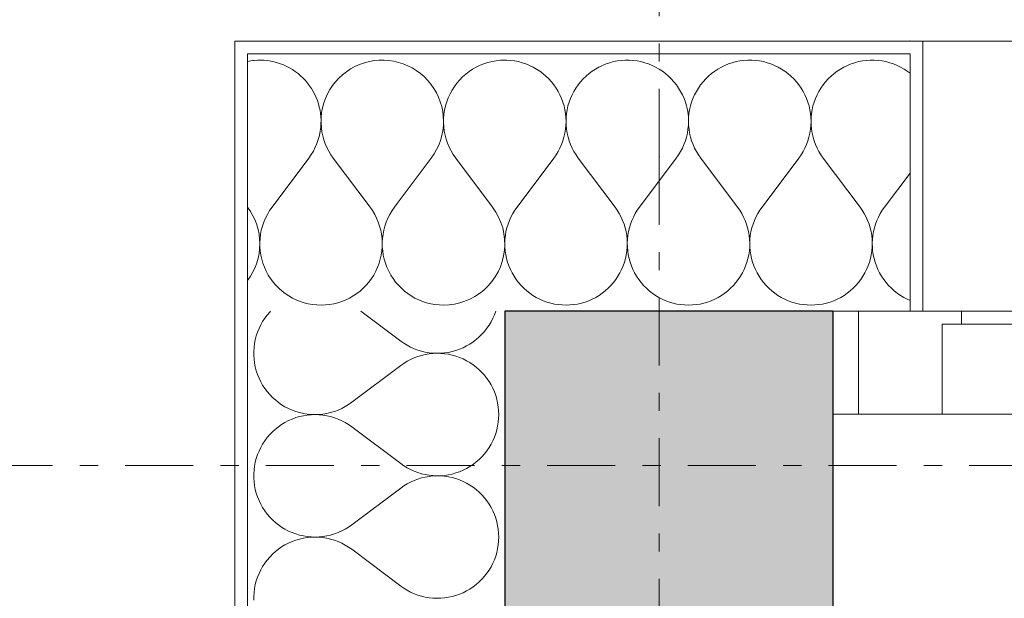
# Model space of a CAD drawing. Extents: x 100 to 2982, y 37 to 2050.
# Tile 61 of 135: x 603 to 680, y 1779 to 1824. Entities that reach past the tile are written whole.
import ezdxf
from ezdxf.xclip import XClip

# ---------------------------------------------------------------- set-up
doc = ezdxf.new("R2010")
doc.units = 0
doc.header["$MEASUREMENT"] = 0
doc.header["$XCLIPFRAME"] = 0
doc.linetypes.add('Przerywana', pattern=[24, 12, -12])
doc.linetypes.add('Przerywana podwójnie', pattern=[54.680554, 26.458333, -10.583333, 7.055556, -10.583333])
for name, color, linetype in [('410-K Osie', 7, 'Continuous'), ('420-K Ściany', 7, 'Continuous'), ('820-G Rysunki Obrazki', 7, 'Continuous'), ('Okna ARCHICADa', 7, 'Continuous')]:
    doc.layers.add(name, color=color, linetype=linetype)
pattern_1 = [(0, (-18316.349, -206.5255), (0, 8.660254), [0, -5]), (0, (-18313.849, -202.195), (0, 8.660254), [0, -5])]

# ---------------------------------------------------------------- blocks, each defined once
blk = doc.blocks.new('*X2')
at = {"layer": '420-K Ściany', "color": 174, "linetype": 'Continuous', "lineweight": 5, "ltscale": 0.2}
for p, q in [((625.556, 1813.414), (622.699, 1809.604)), ((627.461, 1813.414), (630.318, 1809.604)), ((632.43, 1809.881), (632.223, 1809.604))]:
    blk.add_line(p, q, dxfattribs=at)
for centre, start, end in [((621.746, 1816.271), 95.38863, 101.43932), ((621.746, 1816.271), 323.1301, 354.61137), ((631.27, 1816.271), 185.95365, 216.8699), ((616.984, 1806.747), 323.28986, 36.71014), ((626.508, 1806.747), 143.1301, 270), ((626.508, 1806.747), 270, 36.8699), ((636.032, 1806.747), 143.1301, 270), ((636.032, 1806.747), 270, 311.01301)]:
    blk.add_arc(centre, 4.762, start, end, dxfattribs=at)
blk = doc.blocks.new('*X3')
at = {"layer": '420-K Ściany', "color": 174, "linetype": 'Continuous', "lineweight": 5, "ltscale": 0.2}
for p, q in [((640.947, 1821.03), (640.802, 1821.03)), ((641.252, 1821.011), (640.947, 1821.03)), ((641.555, 1820.972), (641.252, 1821.011)), ((641.855, 1820.913), (641.555, 1820.972)), ((642.15, 1820.835), (641.855, 1820.913)), ((642.44, 1820.739), (642.15, 1820.835)), ((642.723, 1820.624), (642.44, 1820.739)), ((642.999, 1820.492), (642.723, 1820.624)), ((643.265, 1820.341), (642.999, 1820.492)), ((648.113, 1820.492), (647.847, 1820.341)), ((648.388, 1820.624), (648.113, 1820.492)), ((648.672, 1820.739), (648.388, 1820.624)), ((648.962, 1820.835), (648.672, 1820.739)), ((649.257, 1820.913), (648.962, 1820.835)), ((649.557, 1820.972), (649.257, 1820.913)), ((649.86, 1821.011), (649.557, 1820.972)), ((650.165, 1821.03), (649.86, 1821.011)), ((650.471, 1821.03), (650.165, 1821.03)), ((650.776, 1821.011), (650.471, 1821.03)), ((651.079, 1820.972), (650.776, 1821.011)), ((651.379, 1820.913), (651.079, 1820.972)), ((651.674, 1820.835), (651.379, 1820.913)), ((651.964, 1820.739), (651.674, 1820.835)), ((652.247, 1820.624), (651.964, 1820.739)), ((652.523, 1820.492), (652.247, 1820.624)), ((652.789, 1820.341), (652.523, 1820.492)), ((657.637, 1820.492), (657.371, 1820.341)), ((657.912, 1820.624), (657.637, 1820.492)), ((658.195, 1820.739), (657.912, 1820.624)), ((658.485, 1820.835), (658.195, 1820.739)), ((658.781, 1820.913), (658.485, 1820.835)), ((659.081, 1820.972), (658.781, 1820.913)), ((659.384, 1821.011), (659.081, 1820.972)), ((659.689, 1821.03), (659.384, 1821.011)), ((659.994, 1821.03), (659.689, 1821.03)), ((660.299, 1821.011), (659.994, 1821.03)), ((660.602, 1820.972), (660.299, 1821.011)), ((660.902, 1820.913), (660.602, 1820.972)), ((661.198, 1820.835), (660.902, 1820.913)), ((661.488, 1820.739), (661.198, 1820.835)), ((661.771, 1820.624), (661.488, 1820.739)), ((662.046, 1820.492), (661.771, 1820.624)), ((662.313, 1820.341), (662.046, 1820.492)), ((667.161, 1820.492), (666.895, 1820.341)), ((667.436, 1820.624), (667.161, 1820.492)), ((667.719, 1820.739), (667.436, 1820.624)), ((668.009, 1820.835), (667.719, 1820.739)), ((668.305, 1820.913), (668.009, 1820.835)), ((668.605, 1820.972), (668.305, 1820.913)), ((668.908, 1821.011), (668.605, 1820.972)), ((669.213, 1821.03), (668.908, 1821.011)), ((669.518, 1821.03), (669.213, 1821.03)), ((669.823, 1821.011), (669.518, 1821.03)), ((670.126, 1820.972), (669.823, 1821.011)), ((670.426, 1820.913), (670.126, 1820.972)), ((670.722, 1820.835), (670.426, 1820.913)), ((671.012, 1820.739), (670.722, 1820.835)), ((671.295, 1820.624), (671.012, 1820.739)), ((671.57, 1820.492), (671.295, 1820.624)), ((671.836, 1820.341), (671.57, 1820.492)), ((643.521, 1820.175), (643.265, 1820.341)), ((643.766, 1819.992), (643.521, 1820.175)), ((643.998, 1819.793), (643.766, 1819.992)), ((644.218, 1819.581), (643.998, 1819.793)), ((647.114, 1819.793), (646.894, 1819.581)), ((647.346, 1819.992), (647.114, 1819.793)), ((647.591, 1820.175), (647.346, 1819.992)), ((647.847, 1820.341), (647.591, 1820.175)), ((653.045, 1820.175), (652.789, 1820.341)), ((653.289, 1819.992), (653.045, 1820.175)), ((653.522, 1819.793), (653.289, 1819.992)), ((653.741, 1819.581), (653.522, 1819.793)), ((656.637, 1819.793), (656.418, 1819.581)), ((656.87, 1819.992), (656.637, 1819.793)), ((657.115, 1820.175), (656.87, 1819.992)), ((657.371, 1820.341), (657.115, 1820.175)), ((662.569, 1820.175), (662.313, 1820.341)), ((662.813, 1819.992), (662.569, 1820.175)), ((663.046, 1819.793), (662.813, 1819.992)), ((663.265, 1819.581), (663.046, 1819.793)), ((666.161, 1819.793), (665.942, 1819.581)), ((666.394, 1819.992), (666.161, 1819.793)), ((666.639, 1820.175), (666.394, 1819.992)), ((666.895, 1820.341), (666.639, 1820.175)), ((672.092, 1820.175), (671.836, 1820.341)), ((672.302, 1820.018), (672.092, 1820.175)), ((644.423, 1819.354), (644.218, 1819.581)), ((644.613, 1819.115), (644.423, 1819.354)), ((644.788, 1818.864), (644.613, 1819.115)), ((644.946, 1818.603), (644.788, 1818.864)), ((646.324, 1818.864), (646.166, 1818.603)), ((646.499, 1819.115), (646.324, 1818.864)), ((646.689, 1819.354), (646.499, 1819.115)), ((646.894, 1819.581), (646.689, 1819.354)), ((653.947, 1819.354), (653.741, 1819.581)), ((654.137, 1819.115), (653.947, 1819.354)), ((654.311, 1818.864), (654.137, 1819.115)), ((654.47, 1818.603), (654.311, 1818.864)), ((655.848, 1818.864), (655.69, 1818.603)), ((656.023, 1819.115), (655.848, 1818.864)), ((656.213, 1819.354), (656.023, 1819.115)), ((656.418, 1819.581), (656.213, 1819.354)), ((663.47, 1819.354), (663.265, 1819.581)), ((663.661, 1819.115), (663.47, 1819.354)), ((663.835, 1818.864), (663.661, 1819.115)), ((663.993, 1818.603), (663.835, 1818.864)), ((665.372, 1818.864), (665.214, 1818.603)), ((665.546, 1819.115), (665.372, 1818.864)), ((665.737, 1819.354), (665.546, 1819.115)), ((665.942, 1819.581), (665.737, 1819.354)), ((645.087, 1818.332), (644.946, 1818.603)), ((645.21, 1818.052), (645.087, 1818.332)), ((646.025, 1818.332), (645.902, 1818.052)), ((646.166, 1818.603), (646.025, 1818.332)), ((654.611, 1818.332), (654.47, 1818.603)), ((654.734, 1818.052), (654.611, 1818.332)), ((655.549, 1818.332), (655.425, 1818.052)), ((655.69, 1818.603), (655.549, 1818.332)), ((664.134, 1818.332), (663.993, 1818.603)), ((664.258, 1818.052), (664.134, 1818.332)), ((665.073, 1818.332), (664.949, 1818.052)), ((665.214, 1818.603), (665.073, 1818.332)), ((645.315, 1817.765), (645.21, 1818.052)), ((645.402, 1817.472), (645.315, 1817.765)), ((645.469, 1817.174), (645.402, 1817.472)), ((645.71, 1817.472), (645.642, 1817.174)), ((645.796, 1817.765), (645.71, 1817.472)), ((645.902, 1818.052), (645.796, 1817.765)), ((654.839, 1817.765), (654.734, 1818.052)), ((654.926, 1817.472), (654.839, 1817.765)), ((654.993, 1817.174), (654.926, 1817.472)), ((655.234, 1817.472), (655.166, 1817.174)), ((655.32, 1817.765), (655.234, 1817.472)), ((655.425, 1818.052), (655.32, 1817.765)), ((664.363, 1817.765), (664.258, 1818.052)), ((664.449, 1817.472), (664.363, 1817.765)), ((664.517, 1817.174), (664.449, 1817.472)), ((664.758, 1817.472), (664.69, 1817.174)), ((664.844, 1817.765), (664.758, 1817.472)), ((664.949, 1818.052), (664.844, 1817.765)), ((645.518, 1816.872), (645.469, 1817.174)), ((645.547, 1816.568), (645.518, 1816.872)), ((645.556, 1816.263), (645.547, 1816.568)), ((645.565, 1816.568), (645.556, 1816.263)), ((645.594, 1816.872), (645.565, 1816.568)), ((645.642, 1817.174), (645.594, 1816.872)), ((655.042, 1816.872), (654.993, 1817.174)), ((655.07, 1816.568), (655.042, 1816.872)), ((655.08, 1816.263), (655.07, 1816.568)), ((655.089, 1816.568), (655.08, 1816.263)), ((655.118, 1816.872), (655.089, 1816.568)), ((655.166, 1817.174), (655.118, 1816.872)), ((664.565, 1816.872), (664.517, 1817.174)), ((664.594, 1816.568), (664.565, 1816.872)), ((664.604, 1816.263), (664.594, 1816.568)), ((664.613, 1816.568), (664.604, 1816.263)), ((664.642, 1816.872), (664.613, 1816.568)), ((664.69, 1817.174), (664.642, 1816.872)), ((645.516, 1815.653), (645.546, 1815.957)), ((645.546, 1815.957), (645.556, 1816.263)), ((645.556, 1816.263), (645.566, 1815.957)), ((645.566, 1815.957), (645.596, 1815.653)), ((655.04, 1815.653), (655.069, 1815.957)), ((655.069, 1815.957), (655.08, 1816.263)), ((655.08, 1816.263), (655.09, 1815.957)), ((655.09, 1815.957), (655.12, 1815.653)), ((664.563, 1815.653), (664.593, 1815.957)), ((664.593, 1815.957), (664.604, 1816.263)), ((664.604, 1816.263), (664.614, 1815.957)), ((664.614, 1815.957), (664.644, 1815.653)), ((645.31, 1814.761), (645.398, 1815.054)), ((645.398, 1815.054), (645.466, 1815.352)), ((645.466, 1815.352), (645.516, 1815.653)), ((645.596, 1815.653), (645.645, 1815.352)), ((645.645, 1815.352), (645.714, 1815.054)), ((645.714, 1815.054), (645.802, 1814.761)), ((654.834, 1814.761), (654.922, 1815.054)), ((654.922, 1815.054), (654.99, 1815.352)), ((654.99, 1815.352), (655.04, 1815.653)), ((655.12, 1815.653), (655.169, 1815.352)), ((655.169, 1815.352), (655.238, 1815.054)), ((655.238, 1815.054), (655.325, 1814.761)), ((664.358, 1814.761), (664.445, 1815.054)), ((664.445, 1815.054), (664.514, 1815.352)), ((664.514, 1815.352), (664.563, 1815.653)), ((664.644, 1815.653), (664.693, 1815.352)), ((664.693, 1815.352), (664.762, 1815.054)), ((664.762, 1815.054), (664.849, 1814.761)), ((645.08, 1814.195), (645.204, 1814.475)), ((645.204, 1814.475), (645.31, 1814.761)), ((645.802, 1814.761), (645.908, 1814.475)), ((645.908, 1814.475), (646.032, 1814.195)), ((654.604, 1814.195), (654.728, 1814.475)), ((654.728, 1814.475), (654.834, 1814.761)), ((655.325, 1814.761), (655.431, 1814.475)), ((655.431, 1814.475), (655.556, 1814.195)), ((664.127, 1814.195), (664.252, 1814.475)), ((664.252, 1814.475), (664.358, 1814.761)), ((664.849, 1814.761), (664.955, 1814.475)), ((664.955, 1814.475), (665.08, 1814.195)), ((644.604, 1813.414), (644.779, 1813.664)), ((644.779, 1813.664), (644.938, 1813.925)), ((644.938, 1813.925), (645.08, 1814.195)), ((646.032, 1814.195), (646.174, 1813.925)), ((646.174, 1813.925), (646.333, 1813.664)), ((646.333, 1813.664), (646.508, 1813.414)), ((654.127, 1813.414), (654.303, 1813.664)), ((654.303, 1813.664), (654.462, 1813.925)), ((654.462, 1813.925), (654.604, 1814.195)), ((655.556, 1814.195), (655.698, 1813.925)), ((655.698, 1813.925), (655.857, 1813.664)), ((655.857, 1813.664), (656.032, 1813.414)), ((663.651, 1813.414), (663.827, 1813.664)), ((663.827, 1813.664), (663.986, 1813.925)), ((663.986, 1813.925), (664.127, 1814.195)), ((665.08, 1814.195), (665.221, 1813.925)), ((665.221, 1813.925), (665.38, 1813.664)), ((665.38, 1813.664), (665.556, 1813.414)), ((644.604, 1813.414), (641.746, 1809.604)), ((646.508, 1813.414), (649.365, 1809.604)), ((654.127, 1813.414), (651.27, 1809.604)), ((656.032, 1813.414), (658.889, 1809.604)), ((663.651, 1813.414), (660.794, 1809.604)), ((665.556, 1813.414), (668.413, 1809.604)), ((672.302, 1812.25), (670.318, 1809.604)), ((641.416, 1809.101), (641.276, 1808.834)), ((641.573, 1809.358), (641.416, 1809.101)), ((641.746, 1809.604), (641.573, 1809.358)), ((649.538, 1809.358), (649.365, 1809.604)), ((649.696, 1809.101), (649.538, 1809.358)), ((649.836, 1808.834), (649.696, 1809.101)), ((650.94, 1809.101), (650.8, 1808.834)), ((651.097, 1809.358), (650.94, 1809.101)), ((651.27, 1809.604), (651.097, 1809.358)), ((659.062, 1809.358), (658.889, 1809.604)), ((659.219, 1809.101), (659.062, 1809.358)), ((659.36, 1808.834), (659.219, 1809.101)), ((660.464, 1809.101), (660.323, 1808.834)), ((660.621, 1809.358), (660.464, 1809.101)), ((660.794, 1809.604), (660.621, 1809.358)), ((668.586, 1809.358), (668.413, 1809.604)), ((668.743, 1809.101), (668.586, 1809.358)), ((668.884, 1808.834), (668.743, 1809.101)), ((669.988, 1809.101), (669.847, 1808.834)), ((670.145, 1809.358), (669.988, 1809.101)), ((670.318, 1809.604), (670.145, 1809.358)), ((641.047, 1808.277), (640.959, 1807.989)), ((641.152, 1808.559), (641.047, 1808.277)), ((641.276, 1808.834), (641.152, 1808.559)), ((649.959, 1808.559), (649.836, 1808.834)), ((650.065, 1808.277), (649.959, 1808.559)), ((650.153, 1807.989), (650.065, 1808.277)), ((650.57, 1808.277), (650.483, 1807.989)), ((650.676, 1808.559), (650.57, 1808.277)), ((650.8, 1808.834), (650.676, 1808.559)), ((659.483, 1808.559), (659.36, 1808.834)), ((659.589, 1808.277), (659.483, 1808.559)), ((659.677, 1807.989), (659.589, 1808.277)), ((660.094, 1808.277), (660.006, 1807.989)), ((660.2, 1808.559), (660.094, 1808.277)), ((660.323, 1808.834), (660.2, 1808.559)), ((669.007, 1808.559), (668.884, 1808.834)), ((669.113, 1808.277), (669.007, 1808.559)), ((669.201, 1807.989), (669.113, 1808.277)), ((669.618, 1808.277), (669.53, 1807.989)), ((669.724, 1808.559), (669.618, 1808.277)), ((669.847, 1808.834), (669.724, 1808.559)), ((640.839, 1807.399), (640.807, 1807.1)), ((640.89, 1807.696), (640.839, 1807.399)), ((640.959, 1807.989), (640.89, 1807.696)), ((650.222, 1807.696), (650.153, 1807.989)), ((650.273, 1807.399), (650.222, 1807.696)), ((650.305, 1807.1), (650.273, 1807.399)), ((650.363, 1807.399), (650.331, 1807.1)), ((650.413, 1807.696), (650.363, 1807.399)), ((650.483, 1807.989), (650.413, 1807.696)), ((659.746, 1807.696), (659.677, 1807.989)), ((659.797, 1807.399), (659.746, 1807.696)), ((659.829, 1807.1), (659.797, 1807.399)), ((659.886, 1807.399), (659.855, 1807.1)), ((659.937, 1807.696), (659.886, 1807.399)), ((660.006, 1807.989), (659.937, 1807.696)), ((669.27, 1807.696), (669.201, 1807.989)), ((669.321, 1807.399), (669.27, 1807.696)), ((669.352, 1807.1), (669.321, 1807.399)), ((669.41, 1807.399), (669.378, 1807.1)), ((669.461, 1807.696), (669.41, 1807.399)), ((669.53, 1807.989), (669.461, 1807.696)), ((640.807, 1807.1), (640.802, 1806.979)), ((650.318, 1806.799), (650.305, 1807.1)), ((650.311, 1806.497), (650.318, 1806.799)), ((650.331, 1807.1), (650.318, 1806.799)), ((650.318, 1806.799), (650.324, 1806.497)), ((659.841, 1806.799), (659.829, 1807.1)), ((659.835, 1806.497), (659.841, 1806.799)), ((659.855, 1807.1), (659.842, 1806.799)), ((659.842, 1806.799), (659.848, 1806.497)), ((669.365, 1806.799), (669.352, 1807.1)), ((669.359, 1806.497), (669.365, 1806.799)), ((669.378, 1807.1), (669.366, 1806.799)), ((669.366, 1806.799), (669.372, 1806.497)), ((640.802, 1806.481), (640.826, 1806.197)), ((640.826, 1806.197), (640.87, 1805.899)), ((640.87, 1805.899), (640.933, 1805.605)), ((650.179, 1805.605), (650.242, 1805.899)), ((650.242, 1805.899), (650.286, 1806.197)), ((650.286, 1806.197), (650.311, 1806.497)), ((650.324, 1806.497), (650.35, 1806.197)), ((650.35, 1806.197), (650.394, 1805.899)), ((650.394, 1805.899), (650.457, 1805.605)), ((659.703, 1805.605), (659.766, 1805.899)), ((659.766, 1805.899), (659.81, 1806.197)), ((659.81, 1806.197), (659.835, 1806.497)), ((659.848, 1806.497), (659.873, 1806.197)), ((659.873, 1806.197), (659.918, 1805.899)), ((659.918, 1805.899), (659.981, 1805.605)), ((669.226, 1805.605), (669.289, 1805.899)), ((669.289, 1805.899), (669.334, 1806.197)), ((669.334, 1806.197), (669.359, 1806.497)), ((669.372, 1806.497), (669.397, 1806.197)), ((669.397, 1806.197), (669.441, 1805.899)), ((669.441, 1805.899), (669.504, 1805.605)), ((640.933, 1805.605), (641.014, 1805.315)), ((641.014, 1805.315), (641.114, 1805.031)), ((649.998, 1805.031), (650.097, 1805.315)), ((650.097, 1805.315), (650.179, 1805.605)), ((650.457, 1805.605), (650.538, 1805.315)), ((650.538, 1805.315), (650.638, 1805.031)), ((659.522, 1805.031), (659.621, 1805.315)), ((659.621, 1805.315), (659.703, 1805.605)), ((659.981, 1805.605), (660.062, 1805.315)), ((660.062, 1805.315), (660.162, 1805.031)), ((669.045, 1805.031), (669.145, 1805.315)), ((669.145, 1805.315), (669.226, 1805.605)), ((669.504, 1805.605), (669.586, 1805.315)), ((669.586, 1805.315), (669.686, 1805.031)), ((641.114, 1805.031), (641.232, 1804.753)), ((641.232, 1804.753), (641.366, 1804.484)), ((641.366, 1804.484), (641.518, 1804.223)), ((649.594, 1804.223), (649.746, 1804.484)), ((649.746, 1804.484), (649.88, 1804.753)), ((649.88, 1804.753), (649.998, 1805.031)), ((650.638, 1805.031), (650.755, 1804.753)), ((650.755, 1804.753), (650.89, 1804.484)), ((650.89, 1804.484), (651.041, 1804.223)), ((659.118, 1804.223), (659.269, 1804.484)), ((659.269, 1804.484), (659.404, 1804.753)), ((659.404, 1804.753), (659.522, 1805.031)), ((660.162, 1805.031), (660.279, 1804.753)), ((660.279, 1804.753), (660.414, 1804.484)), ((660.414, 1804.484), (660.565, 1804.223)), ((668.642, 1804.223), (668.793, 1804.484)), ((668.793, 1804.484), (668.928, 1804.753)), ((668.928, 1804.753), (669.045, 1805.031)), ((669.686, 1805.031), (669.803, 1804.753)), ((669.803, 1804.753), (669.938, 1804.484)), ((669.938, 1804.484), (670.089, 1804.223)), ((641.518, 1804.223), (641.685, 1803.973)), ((641.685, 1803.973), (641.868, 1803.734)), ((641.868, 1803.734), (642.066, 1803.507)), ((649.046, 1803.507), (649.243, 1803.734)), ((649.243, 1803.734), (649.426, 1803.973)), ((649.426, 1803.973), (649.594, 1804.223)), ((651.041, 1804.223), (651.209, 1803.973)), ((651.209, 1803.973), (651.392, 1803.734)), ((651.392, 1803.734), (651.59, 1803.507)), ((658.569, 1803.507), (658.767, 1803.734)), ((658.767, 1803.734), (658.95, 1803.973)), ((658.95, 1803.973), (659.118, 1804.223)), ((660.565, 1804.223), (660.733, 1803.973)), ((660.733, 1803.973), (660.916, 1803.734)), ((660.916, 1803.734), (661.114, 1803.507)), ((668.093, 1803.507), (668.291, 1803.734)), ((668.291, 1803.734), (668.474, 1803.973)), ((668.474, 1803.973), (668.642, 1804.223)), ((670.089, 1804.223), (670.257, 1803.973)), ((670.257, 1803.973), (670.44, 1803.734)), ((670.44, 1803.734), (670.638, 1803.507)), ((642.066, 1803.507), (642.278, 1803.293)), ((642.278, 1803.293), (642.503, 1803.092)), ((642.503, 1803.092), (642.74, 1802.907)), ((642.74, 1802.907), (642.989, 1802.736)), ((648.123, 1802.736), (648.372, 1802.907)), ((648.372, 1802.907), (648.609, 1803.092)), ((648.609, 1803.092), (648.834, 1803.293)), ((648.834, 1803.293), (649.046, 1803.507)), ((651.59, 1803.507), (651.802, 1803.293)), ((651.802, 1803.293), (652.027, 1803.092)), ((652.027, 1803.092), (652.264, 1802.907)), ((652.264, 1802.907), (652.512, 1802.736)), ((657.647, 1802.736), (657.895, 1802.907)), ((657.895, 1802.907), (658.133, 1803.092)), ((658.133, 1803.092), (658.357, 1803.293)), ((658.357, 1803.293), (658.569, 1803.507)), ((661.114, 1803.507), (661.326, 1803.293)), ((661.326, 1803.293), (661.551, 1803.092)), ((661.551, 1803.092), (661.788, 1802.907)), ((661.788, 1802.907), (662.036, 1802.736)), ((667.171, 1802.736), (667.419, 1802.907)), ((667.419, 1802.907), (667.656, 1803.092)), ((667.656, 1803.092), (667.881, 1803.293)), ((667.881, 1803.293), (668.093, 1803.507)), ((670.638, 1803.507), (670.85, 1803.293)), ((670.85, 1803.293), (671.075, 1803.092)), ((671.075, 1803.092), (671.312, 1802.907)), ((671.312, 1802.907), (671.56, 1802.736)), ((642.989, 1802.736), (643.247, 1802.582)), ((643.247, 1802.582), (643.515, 1802.444)), ((643.515, 1802.444), (643.791, 1802.324)), ((643.791, 1802.324), (644.075, 1802.221)), ((644.075, 1802.221), (644.364, 1802.137)), ((644.364, 1802.137), (644.658, 1802.071)), ((644.658, 1802.071), (644.955, 1802.023)), ((644.955, 1802.023), (645.255, 1801.995)), ((645.857, 1801.995), (646.157, 1802.023)), ((646.157, 1802.023), (646.454, 1802.071)), ((646.454, 1802.071), (646.748, 1802.137)), ((646.748, 1802.137), (647.037, 1802.221)), ((647.037, 1802.221), (647.32, 1802.324)), ((647.32, 1802.324), (647.596, 1802.444)), ((647.596, 1802.444), (647.864, 1802.582)), ((647.864, 1802.582), (648.123, 1802.736)), ((652.512, 1802.736), (652.771, 1802.582)), ((652.771, 1802.582), (653.039, 1802.444)), ((653.039, 1802.444), (653.315, 1802.324)), ((653.315, 1802.324), (653.598, 1802.221)), ((653.598, 1802.221), (653.887, 1802.137)), ((653.887, 1802.137), (654.181, 1802.071)), ((654.181, 1802.071), (654.479, 1802.023)), ((654.479, 1802.023), (654.779, 1801.995)), ((655.381, 1801.995), (655.681, 1802.023)), ((655.681, 1802.023), (655.978, 1802.071)), ((655.978, 1802.071), (656.272, 1802.137)), ((656.272, 1802.137), (656.561, 1802.221)), ((656.561, 1802.221), (656.844, 1802.324)), ((656.844, 1802.324), (657.12, 1802.444)), ((657.12, 1802.444), (657.388, 1802.582)), ((657.388, 1802.582), (657.647, 1802.736)), ((662.036, 1802.736), (662.295, 1802.582)), ((662.295, 1802.582), (662.563, 1802.444)), ((662.563, 1802.444), (662.839, 1802.324)), ((662.839, 1802.324), (663.122, 1802.221)), ((663.122, 1802.221), (663.411, 1802.137)), ((663.411, 1802.137), (663.705, 1802.071)), ((663.705, 1802.071), (664.003, 1802.023)), ((664.003, 1802.023), (664.302, 1801.995)), ((664.905, 1801.995), (665.204, 1802.023)), ((665.204, 1802.023), (665.502, 1802.071)), ((665.502, 1802.071), (665.796, 1802.137)), ((665.796, 1802.137), (666.085, 1802.221)), ((666.085, 1802.221), (666.368, 1802.324)), ((666.368, 1802.324), (666.644, 1802.444)), ((666.644, 1802.444), (666.912, 1802.582)), ((666.912, 1802.582), (667.171, 1802.736)), ((671.56, 1802.736), (671.819, 1802.582)), ((671.819, 1802.582), (672.087, 1802.444)), ((672.087, 1802.444), (672.302, 1802.351)), ((645.255, 1801.995), (645.556, 1801.985)), ((645.556, 1801.985), (645.857, 1801.995)), ((654.779, 1801.995), (655.08, 1801.985)), ((655.08, 1801.985), (655.381, 1801.995)), ((664.302, 1801.995), (664.604, 1801.985)), ((664.604, 1801.985), (664.905, 1801.995))]:
    blk.add_line(p, q, dxfattribs=at)
blk = doc.blocks.new('*X5')
at = {"layer": '420-K Ściany', "color": 174, "linetype": 'Continuous', "lineweight": 5, "ltscale": 0.2}
for p, q in [((635.08, 1813.414), (632.43, 1809.881)), ((636.984, 1813.414), (639.842, 1809.604))]:
    blk.add_line(p, q, dxfattribs=at)
for centre, start, end in [((621.746, 1816.271), 354.61137, 95.38863), ((631.27, 1816.271), 323.1301, 185.95365), ((640.794, 1816.271), 89.90432, 216.8699), ((636.032, 1806.747), 311.01301, 36.8699), ((645.556, 1806.747), 176.68836, 183.31164)]:
    blk.add_arc(centre, 4.762, start, end, dxfattribs=at)
blk = doc.blocks.new('*X18')
at = {"layer": '420-K Ściany', "color": 174, "linetype": 'Continuous', "lineweight": 5, "ltscale": 0.2}
for p, q in [((622.517, 1801.441), (622.319, 1801.208)), ((622.584, 1801.509), (622.517, 1801.441)), ((629.613, 1801.509), (632.707, 1799.189)), ((639.987, 1801.234), (640.087, 1801.509)), ((621.969, 1800.707), (621.819, 1800.441)), ((622.136, 1800.963), (621.969, 1800.707)), ((622.319, 1801.208), (622.136, 1800.963)), ((639.574, 1800.431), (639.729, 1800.69)), ((639.729, 1800.69), (639.866, 1800.958)), ((639.866, 1800.958), (639.987, 1801.234)), ((621.572, 1799.883), (621.475, 1799.593)), ((621.687, 1800.166), (621.572, 1799.883)), ((621.819, 1800.441), (621.687, 1800.166)), ((638.804, 1799.509), (639.018, 1799.721)), ((639.018, 1799.721), (639.218, 1799.945)), ((639.218, 1799.945), (639.404, 1800.183)), ((639.404, 1800.183), (639.574, 1800.431)), ((621.339, 1798.997), (621.3, 1798.694)), ((621.398, 1799.297), (621.339, 1798.997)), ((621.475, 1799.593), (621.398, 1799.297)), ((632.707, 1799.189), (632.953, 1799.016)), ((632.953, 1799.016), (633.21, 1798.859)), ((637.827, 1798.809), (638.087, 1798.96)), ((638.087, 1798.96), (638.338, 1799.128)), ((638.338, 1799.128), (638.577, 1799.311)), ((638.577, 1799.311), (638.804, 1799.509)), ((621.3, 1798.694), (621.281, 1798.389)), ((621.281, 1798.389), (621.281, 1798.084)), ((633.21, 1798.859), (633.477, 1798.718)), ((633.477, 1798.718), (633.752, 1798.595)), ((633.752, 1798.595), (634.034, 1798.489)), ((634.034, 1798.489), (634.322, 1798.401)), ((634.322, 1798.401), (634.615, 1798.332)), ((634.615, 1798.332), (634.912, 1798.281)), ((634.912, 1798.192), (634.615, 1798.141)), ((634.912, 1798.281), (635.211, 1798.249)), ((635.211, 1798.223), (634.912, 1798.192)), ((635.211, 1798.249), (635.512, 1798.237)), ((635.512, 1798.236), (635.211, 1798.223)), ((635.512, 1798.237), (635.813, 1798.243)), ((635.813, 1798.23), (635.512, 1798.236)), ((635.813, 1798.243), (636.114, 1798.268)), ((636.114, 1798.205), (635.813, 1798.23)), ((636.114, 1798.268), (636.411, 1798.312)), ((636.411, 1798.16), (636.114, 1798.205)), ((636.411, 1798.312), (636.706, 1798.375)), ((636.706, 1798.375), (636.996, 1798.457)), ((636.996, 1798.457), (637.28, 1798.557)), ((637.28, 1798.557), (637.558, 1798.674)), ((637.558, 1798.674), (637.827, 1798.809)), ((621.281, 1798.084), (621.3, 1797.779)), ((621.3, 1797.779), (621.339, 1797.476)), ((621.339, 1797.476), (621.398, 1797.176)), ((632.953, 1797.457), (632.707, 1797.284)), ((633.21, 1797.614), (632.953, 1797.457)), ((633.477, 1797.755), (633.21, 1797.614)), ((633.752, 1797.878), (633.477, 1797.755)), ((634.034, 1797.984), (633.752, 1797.878)), ((634.322, 1798.072), (634.034, 1797.984)), ((634.615, 1798.141), (634.322, 1798.072)), ((636.706, 1798.097), (636.411, 1798.16)), ((636.996, 1798.016), (636.706, 1798.097)), ((637.28, 1797.916), (636.996, 1798.016)), ((637.558, 1797.799), (637.28, 1797.916)), ((637.827, 1797.664), (637.558, 1797.799)), ((638.087, 1797.513), (637.827, 1797.664)), ((638.338, 1797.345), (638.087, 1797.513)), ((621.398, 1797.176), (621.475, 1796.88)), ((621.475, 1796.88), (621.572, 1796.59)), ((628.897, 1794.427), (632.707, 1797.284)), ((638.577, 1797.162), (638.338, 1797.345)), ((638.804, 1796.964), (638.577, 1797.162)), ((639.018, 1796.752), (638.804, 1796.964)), ((639.218, 1796.527), (639.018, 1796.752)), ((621.572, 1796.59), (621.687, 1796.307)), ((621.687, 1796.307), (621.819, 1796.032)), ((621.819, 1796.032), (621.969, 1795.766)), ((639.404, 1796.29), (639.218, 1796.527)), ((639.574, 1796.042), (639.404, 1796.29)), ((639.729, 1795.783), (639.574, 1796.042)), ((621.969, 1795.766), (622.136, 1795.51)), ((622.136, 1795.51), (622.319, 1795.265)), ((622.319, 1795.265), (622.517, 1795.032)), ((639.866, 1795.515), (639.729, 1795.783)), ((639.987, 1795.239), (639.866, 1795.515)), ((640.089, 1794.956), (639.987, 1795.239)), ((622.517, 1795.032), (622.73, 1794.813)), ((622.73, 1794.813), (622.957, 1794.608)), ((622.957, 1794.608), (623.196, 1794.417)), ((623.196, 1794.417), (623.446, 1794.243)), ((628.647, 1794.251), (628.897, 1794.427)), ((640.174, 1794.667), (640.089, 1794.956)), ((640.24, 1794.373), (640.174, 1794.667)), ((640.288, 1794.075), (640.24, 1794.373)), ((623.446, 1794.243), (623.708, 1794.085)), ((623.708, 1794.085), (623.979, 1793.944)), ((623.979, 1793.944), (624.259, 1793.82)), ((624.259, 1793.82), (624.546, 1793.715)), ((624.546, 1793.715), (624.839, 1793.629)), ((624.839, 1793.629), (625.137, 1793.561)), ((626.959, 1793.564), (627.257, 1793.633)), ((627.257, 1793.633), (627.55, 1793.72)), ((627.55, 1793.72), (627.836, 1793.826)), ((627.836, 1793.826), (628.115, 1793.951)), ((628.115, 1793.951), (628.386, 1794.092)), ((628.386, 1794.092), (628.647, 1794.251)), ((640.316, 1793.776), (640.288, 1794.075)), ((640.326, 1793.474), (640.316, 1793.776)), ((623.708, 1792.864), (623.446, 1792.706)), ((623.979, 1793.005), (623.708, 1792.864)), ((624.259, 1793.129), (623.979, 1793.005)), ((624.546, 1793.234), (624.259, 1793.129)), ((624.839, 1793.32), (624.546, 1793.234)), ((625.137, 1793.388), (624.839, 1793.32)), ((625.137, 1793.561), (625.438, 1793.513)), ((625.438, 1793.436), (625.137, 1793.388)), ((625.438, 1793.513), (625.743, 1793.484)), ((625.743, 1793.465), (625.438, 1793.436)), ((625.743, 1793.484), (626.048, 1793.474)), ((626.048, 1793.474), (625.743, 1793.465)), ((626.048, 1793.474), (626.353, 1793.485)), ((626.353, 1793.464), (626.048, 1793.474)), ((626.353, 1793.485), (626.658, 1793.515)), ((626.658, 1793.434), (626.353, 1793.464)), ((626.658, 1793.515), (626.959, 1793.564)), ((626.959, 1793.385), (626.658, 1793.434)), ((627.257, 1793.316), (626.959, 1793.385)), ((627.55, 1793.229), (627.257, 1793.316)), ((627.836, 1793.123), (627.55, 1793.229)), ((628.115, 1792.998), (627.836, 1793.123)), ((628.386, 1792.857), (628.115, 1792.998)), ((628.647, 1792.698), (628.386, 1792.857)), ((640.24, 1792.576), (640.288, 1792.874)), ((640.288, 1792.874), (640.316, 1793.173)), ((640.316, 1793.173), (640.326, 1793.474)), ((622.73, 1792.136), (622.517, 1791.917)), ((622.957, 1792.341), (622.73, 1792.136)), ((623.196, 1792.532), (622.957, 1792.341)), ((623.446, 1792.706), (623.196, 1792.532)), ((628.897, 1792.522), (628.647, 1792.698)), ((628.897, 1792.522), (632.707, 1789.665)), ((640.089, 1791.993), (640.174, 1792.282)), ((640.174, 1792.282), (640.24, 1792.576)), ((622.136, 1791.439), (621.969, 1791.183)), ((622.319, 1791.684), (622.136, 1791.439)), ((622.517, 1791.917), (622.319, 1791.684)), ((639.729, 1791.166), (639.866, 1791.434)), ((639.866, 1791.434), (639.987, 1791.71)), ((639.987, 1791.71), (640.089, 1791.993)), ((621.687, 1790.642), (621.572, 1790.359)), ((621.819, 1790.917), (621.687, 1790.642)), ((621.969, 1791.183), (621.819, 1790.917)), ((639.218, 1790.422), (639.404, 1790.659)), ((639.404, 1790.659), (639.574, 1790.907)), ((639.574, 1790.907), (639.729, 1791.166)), ((621.398, 1789.773), (621.339, 1789.473)), ((621.475, 1790.069), (621.398, 1789.773)), ((621.572, 1790.359), (621.475, 1790.069)), ((638.338, 1789.604), (638.577, 1789.787)), ((638.577, 1789.787), (638.804, 1789.985)), ((638.804, 1789.985), (639.018, 1790.197)), ((639.018, 1790.197), (639.218, 1790.422)), ((621.3, 1789.17), (621.281, 1788.865)), ((621.339, 1789.473), (621.3, 1789.17)), ((632.707, 1789.665), (632.953, 1789.492)), ((632.953, 1789.492), (633.21, 1789.335)), ((633.21, 1789.335), (633.477, 1789.194)), ((633.477, 1789.194), (633.752, 1789.071)), ((633.752, 1789.071), (634.034, 1788.965)), ((636.996, 1788.933), (637.28, 1789.033)), ((637.28, 1789.033), (637.558, 1789.15)), ((637.558, 1789.15), (637.827, 1789.285)), ((637.827, 1789.285), (638.087, 1789.436)), ((638.087, 1789.436), (638.338, 1789.604)), ((621.281, 1788.865), (621.281, 1788.56)), ((621.281, 1788.56), (621.3, 1788.255)), ((621.3, 1788.255), (621.339, 1787.952)), ((633.477, 1788.231), (633.21, 1788.09)), ((633.752, 1788.354), (633.477, 1788.231)), ((634.034, 1788.46), (633.752, 1788.354)), ((634.034, 1788.965), (634.322, 1788.877)), ((634.322, 1788.548), (634.034, 1788.46)), ((634.322, 1788.877), (634.615, 1788.808)), ((634.615, 1788.617), (634.322, 1788.548)), ((634.615, 1788.808), (634.912, 1788.757)), ((634.912, 1788.668), (634.615, 1788.617)), ((634.912, 1788.757), (635.211, 1788.726)), ((635.211, 1788.7), (634.912, 1788.668)), ((635.211, 1788.726), (635.512, 1788.713)), ((635.512, 1788.712), (635.211, 1788.7)), ((635.512, 1788.713), (635.813, 1788.719)), ((635.813, 1788.706), (635.512, 1788.712)), ((635.813, 1788.719), (636.114, 1788.744)), ((636.114, 1788.681), (635.813, 1788.706)), ((636.114, 1788.744), (636.411, 1788.789)), ((636.411, 1788.637), (636.114, 1788.681)), ((636.411, 1788.789), (636.706, 1788.852)), ((636.706, 1788.574), (636.411, 1788.637)), ((636.706, 1788.852), (636.996, 1788.933)), ((636.996, 1788.492), (636.706, 1788.574)), ((637.28, 1788.392), (636.996, 1788.492)), ((637.558, 1788.275), (637.28, 1788.392)), ((637.827, 1788.14), (637.558, 1788.275)), ((621.339, 1787.952), (621.398, 1787.652)), ((621.398, 1787.652), (621.475, 1787.356)), ((628.897, 1784.903), (632.707, 1787.76)), ((632.953, 1787.933), (632.707, 1787.76)), ((633.21, 1788.09), (632.953, 1787.933)), ((638.087, 1787.989), (637.827, 1788.14)), ((638.338, 1787.821), (638.087, 1787.989)), ((638.577, 1787.638), (638.338, 1787.821)), ((638.804, 1787.44), (638.577, 1787.638)), ((621.475, 1787.356), (621.572, 1787.066)), ((621.572, 1787.066), (621.687, 1786.783)), ((621.687, 1786.783), (621.819, 1786.508)), ((639.018, 1787.228), (638.804, 1787.44)), ((639.218, 1787.004), (639.018, 1787.228)), ((639.404, 1786.766), (639.218, 1787.004)), ((639.574, 1786.518), (639.404, 1786.766)), ((621.819, 1786.508), (621.969, 1786.242)), ((621.969, 1786.242), (622.136, 1785.986)), ((622.136, 1785.986), (622.319, 1785.741)), ((639.729, 1786.259), (639.574, 1786.518)), ((639.866, 1785.991), (639.729, 1786.259)), ((639.987, 1785.715), (639.866, 1785.991)), ((622.319, 1785.741), (622.517, 1785.508)), ((622.517, 1785.508), (622.73, 1785.289)), ((622.73, 1785.289), (622.957, 1785.084)), ((640.089, 1785.432), (639.987, 1785.715)), ((640.174, 1785.143), (640.089, 1785.432)), ((622.957, 1785.084), (623.196, 1784.894)), ((623.196, 1784.894), (623.446, 1784.719)), ((623.446, 1784.719), (623.708, 1784.561)), ((623.708, 1784.561), (623.979, 1784.42)), ((623.979, 1784.42), (624.259, 1784.296)), ((627.836, 1784.302), (628.115, 1784.427)), ((628.115, 1784.427), (628.386, 1784.569)), ((628.386, 1784.569), (628.647, 1784.728)), ((628.647, 1784.728), (628.897, 1784.903)), ((640.24, 1784.849), (640.174, 1785.143)), ((640.288, 1784.552), (640.24, 1784.849)), ((640.316, 1784.252), (640.288, 1784.552)), ((624.259, 1784.296), (624.546, 1784.191)), ((624.546, 1783.71), (624.259, 1783.605)), ((624.546, 1784.191), (624.839, 1784.105)), ((624.839, 1783.797), (624.546, 1783.71)), ((624.839, 1784.105), (625.137, 1784.037)), ((625.137, 1783.864), (624.839, 1783.797)), ((625.137, 1784.037), (625.438, 1783.989)), ((625.438, 1783.913), (625.137, 1783.864)), ((625.438, 1783.989), (625.743, 1783.96)), ((625.743, 1783.941), (625.438, 1783.913)), ((625.743, 1783.96), (626.048, 1783.951)), ((626.048, 1783.951), (625.743, 1783.941)), ((626.048, 1783.951), (626.353, 1783.961)), ((626.353, 1783.94), (626.048, 1783.951)), ((626.353, 1783.961), (626.658, 1783.991)), ((626.658, 1783.91), (626.353, 1783.94)), ((626.658, 1783.991), (626.959, 1784.04)), ((626.959, 1783.861), (626.658, 1783.91)), ((626.959, 1784.04), (627.257, 1784.109)), ((627.257, 1783.793), (626.959, 1783.861)), ((627.257, 1784.109), (627.55, 1784.196)), ((627.55, 1783.705), (627.257, 1783.793)), ((627.55, 1784.196), (627.836, 1784.302)), ((627.836, 1783.599), (627.55, 1783.705)), ((640.288, 1783.35), (640.316, 1783.65)), ((640.326, 1783.951), (640.316, 1784.252)), ((640.316, 1783.65), (640.326, 1783.951)), ((623.196, 1783.008), (622.957, 1782.818)), ((623.446, 1783.182), (623.196, 1783.008)), ((623.708, 1783.341), (623.446, 1783.182)), ((623.979, 1783.482), (623.708, 1783.341)), ((624.259, 1783.605), (623.979, 1783.482)), ((628.115, 1783.475), (627.836, 1783.599)), ((628.386, 1783.333), (628.115, 1783.475)), ((628.647, 1783.174), (628.386, 1783.333)), ((628.897, 1782.998), (628.647, 1783.174)), ((628.897, 1782.998), (632.707, 1780.141)), ((640.174, 1782.758), (640.24, 1783.052)), ((640.24, 1783.052), (640.288, 1783.35)), ((622.319, 1782.16), (622.136, 1781.916)), ((622.517, 1782.393), (622.319, 1782.16)), ((622.73, 1782.612), (622.517, 1782.393)), ((622.957, 1782.818), (622.73, 1782.612)), ((639.866, 1781.91), (639.987, 1782.186)), ((639.987, 1782.186), (640.089, 1782.469)), ((640.089, 1782.469), (640.174, 1782.758)), ((621.819, 1781.394), (621.687, 1781.118)), ((621.969, 1781.66), (621.819, 1781.394)), ((622.136, 1781.916), (621.969, 1781.66)), ((639.404, 1781.135), (639.574, 1781.383)), ((639.574, 1781.383), (639.729, 1781.642)), ((639.729, 1781.642), (639.866, 1781.91)), ((621.572, 1780.835), (621.475, 1780.545)), ((621.687, 1781.118), (621.572, 1780.835)), ((638.804, 1780.461), (639.018, 1780.673)), ((639.018, 1780.673), (639.218, 1780.898)), ((639.218, 1780.898), (639.404, 1781.135)), ((621.339, 1779.95), (621.3, 1779.647)), ((621.398, 1780.25), (621.339, 1779.95)), ((621.475, 1780.545), (621.398, 1780.25)), ((632.707, 1780.141), (632.953, 1779.968)), ((632.953, 1779.968), (633.21, 1779.811)), ((633.21, 1779.811), (633.477, 1779.671)), ((637.827, 1779.761), (638.087, 1779.912)), ((638.087, 1779.912), (638.338, 1780.08)), ((638.338, 1780.08), (638.577, 1780.263)), ((638.577, 1780.263), (638.804, 1780.461)), ((621.3, 1779.647), (621.281, 1779.342)), ((621.281, 1779.342), (621.281, 1779.036)), ((633.477, 1779.671), (633.752, 1779.547)), ((633.752, 1779.547), (634.034, 1779.441)), ((634.034, 1779.441), (634.322, 1779.354)), ((634.322, 1779.354), (634.615, 1779.284)), ((634.615, 1779.284), (634.912, 1779.234)), ((634.912, 1779.234), (635.211, 1779.202)), ((635.211, 1779.202), (635.512, 1779.189)), ((635.512, 1779.189), (635.813, 1779.195)), ((635.813, 1779.195), (636.114, 1779.221)), ((636.114, 1779.221), (636.411, 1779.265)), ((636.411, 1779.265), (636.706, 1779.328)), ((636.706, 1779.328), (636.996, 1779.409)), ((636.996, 1779.409), (637.28, 1779.509)), ((637.28, 1779.509), (637.558, 1779.626)), ((637.558, 1779.626), (637.827, 1779.761))]:
    blk.add_line(p, q, dxfattribs=at)
blk = doc.blocks.new('Rysunek_1_1', base_point=(-18316.349, -206.526))
at = {"layer": '420-K Ściany', "linetype": 'Continuous', "lineweight": 5}
h = blk.add_hatch(dxfattribs=at)
h.set_pattern_fill('Tynk_0001', color=176, style=0, pattern_type=2)
h.set_pattern_definition(pattern_1)
h.paths.add_polyline_path([(620.802, 1821.509), (619.802, 1822.509), (619.802, 1821.509)])
h = blk.add_hatch(dxfattribs=at)
h.set_pattern_fill('Tynk_0001', color=176, style=0, pattern_type=2)
h.set_pattern_definition(pattern_1)
h.paths.add_polyline_path([(620.802, 1822.509), (619.802, 1822.509), (620.802, 1821.509)])
h = blk.add_hatch(dxfattribs=at)
h.set_pattern_fill('Tynk_0001', color=176, style=0, pattern_type=2)
h.set_pattern_definition(pattern_1)
h.paths.add_polyline_path([(620.802, 1821.509), (672.302, 1821.509), (672.302, 1822.509), (620.802, 1822.509)])
h = blk.add_hatch(dxfattribs=at)
h.set_pattern_fill('Tynk_0001', color=176, style=0, pattern_type=2)
h.set_pattern_definition(pattern_1)
h.paths.add_polyline_path([(672.302, 1822.509), (672.302, 1821.509), (672.302, 1801.509), (673.302, 1801.509), (673.302, 1822.509)])
h = blk.add_hatch(dxfattribs=at)
h.set_pattern_fill('Tynk_0001', color=176, style=0, pattern_type=2)
h.set_pattern_definition(pattern_1)
h.paths.add_polyline_path([(619.802, 1821.509), (619.802, 1481.509), (620.802, 1481.509), (620.802, 1821.509)])
at = {"layer": '420-K Ściany', "linetype": 'Continuous', "lineweight": 13}
for points in [[(664.802, 1777.509), (640.802, 1801.509), (640.802, 1777.509)], [(664.802, 1801.509), (640.802, 1801.509), (664.802, 1777.509)], [(666.302, 1801.509), (664.802, 1801.509), (664.802, 1777.509), (666.302, 1777.509), (666.302, 1793.509)]]:
    blk.add_hatch(color=62, dxfattribs=at).paths.add_polyline_path(points)
at = {"layer": '410-K Osie', "color": 4, "linetype": 'Przerywana podwójnie', "lineweight": 13, "ltscale": 0.2}
for p, q in [((652.802, 1813.509), (652.802, 1913.509)), ((652.802, 1813.509), (652.802, 1913.509)), ((652.802, 1813.509), (652.802, 529.46)), ((652.802, 1813.509), (652.802, 529.46)), ((589.417, 1789.509), (2255.561, 1789.509)), ((589.417, 1789.509), (2255.561, 1789.509))]:
    blk.add_line(p, q, dxfattribs=at)
blk.add_point((652.802, 1813.509), dxfattribs=at)
blk.add_point((652.802, 1813.509), dxfattribs=at)
blk.add_point((652.802, 1813.509), dxfattribs=at)
blk.add_point((652.802, 1813.509), dxfattribs=at)
at = {"layer": '420-K Ściany', "color": 47, "linetype": 'Continuous', "lineweight": 15, "ltscale": 0.2}
for p, q in [((672.302, 1822.509), (673.302, 1822.509)), ((673.302, 1801.509), (673.302, 1822.509)), ((672.302, 1801.509), (666.302, 1801.509)), ((672.302, 1801.509), (673.302, 1801.509))]:
    blk.add_line(p, q, dxfattribs=at)
at = {"layer": '420-K Ściany', "color": 67, "linetype": 'Continuous', "lineweight": 13, "ltscale": 0.2}
for p, q in [((620.802, 1821.509), (620.802, 1801.509)), ((640.802, 1821.509), (620.802, 1821.509)), ((620.802, 1821.509), (620.802, 1801.509)), ((672.302, 1821.509), (640.802, 1821.509)), ((672.302, 1821.509), (672.302, 1801.509)), ((620.802, 1801.509), (620.802, 1481.509))]:
    blk.add_line(p, q, dxfattribs=at)
at = {"layer": '420-K Ściany', "color": 27, "linetype": 'Continuous', "lineweight": 25, "ltscale": 0.2}
for p, q in [((640.802, 1801.509), (640.802, 1777.509)), ((664.802, 1801.509), (640.802, 1801.509)), ((640.802, 1801.509), (640.802, 1777.509)), ((666.302, 1801.509), (664.802, 1801.509)), ((666.302, 1801.509), (666.302, 1793.509)), ((666.302, 1793.509), (666.302, 1777.509))]:
    blk.add_line(p, q, dxfattribs=at)
at = {"layer": '420-K Ściany', "color": 47, "linetype": 'Continuous', "lineweight": 15, "ltscale": 0.2, "flags": 128}
for points in [[(619.802, 1822.509), (619.802, 1821.509)], [(672.302, 1822.509), (619.802, 1822.509)], [(619.802, 1821.509), (619.802, 1481.509)]]:
    blk.add_lwpolyline(points, dxfattribs=at)
at = {"layer": 'Okna ARCHICADa', "color": 3, "linetype": 'Continuous', "lineweight": 13, "ltscale": 0.2}
for p, q in [((672.302, 1822.509), (821.802, 1822.509)), ((817.802, 1801.509), (676.302, 1801.509))]:
    blk.add_line(p, q, dxfattribs=at)
at = {"layer": 'Okna ARCHICADa', "color": 47, "linetype": 'Continuous', "lineweight": 15, "ltscale": 0.2}
for p, q in [((672.302, 1822.509), (673.302, 1822.509)), ((673.302, 1801.509), (673.302, 1822.509)), ((672.302, 1801.509), (666.302, 1801.509)), ((672.302, 1801.509), (666.302, 1801.509))]:
    blk.add_line(p, q, dxfattribs=at)
at = {"layer": 'Okna ARCHICADa', "color": 3, "linetype": 'Przerywana', "lineweight": 13, "ltscale": 0.2}
blk.add_line((673.302, 1822.509), (820.802, 1822.509), dxfattribs=at)
at = {"layer": 'Okna ARCHICADa', "color": 23, "linetype": 'Continuous', "lineweight": 15, "ltscale": 0.2}
for p, q in [((668.302, 1801.509), (666.302, 1801.509)), ((676.302, 1801.509), (668.302, 1801.509)), ((668.302, 1801.509), (668.302, 1793.509)), ((676.302, 1800.509), (676.302, 1801.509)), ((674.802, 1793.509), (674.802, 1800.509)), ((674.802, 1800.509), (676.302, 1800.509)), ((681.802, 1800.509), (674.802, 1800.509)), ((674.802, 1800.509), (674.802, 1793.509)), ((666.302, 1793.509), (668.302, 1793.509)), ((668.302, 1793.509), (674.802, 1793.509)), ((674.802, 1793.509), (681.802, 1793.509))]:
    blk.add_line(p, q, dxfattribs=at)
at = {"layer": 'Okna ARCHICADa', "color": 27, "linetype": 'Continuous', "lineweight": 25, "ltscale": 0.2}
for p, q in [((666.302, 1801.509), (666.302, 1793.509)), ((666.302, 1801.509), (666.302, 1793.509)), ((666.302, 1793.509), (666.302, 1777.509))]:
    blk.add_line(p, q, dxfattribs=at)
at = {"layer": 'Okna ARCHICADa', "color": 3, "linetype": 'Continuous', "lineweight": 13, "ltscale": 0.2}
blk.add_point((672.302, 1822.509), dxfattribs=at)
at = {"color": 65, "linetype": 'Continuous', "lineweight": 13, "ltscale": 0.2}
for name in ['*X2', '*X5', '*X3', '*X18']:
    blk.add_blockref(name, (0, 0), dxfattribs=at)

msp = doc.modelspace()

# ---------------------------------------------------------------- block references
at = {"layer": '820-G Rysunki Obrazki', "color": 65, "linetype": 'Continuous', "lineweight": 13, "ltscale": 0.2}
ref = msp.add_blockref('Rysunek_1_1', (-18316.349, -206.526), dxfattribs=at)
XClip(ref).set_block_clipping_path([(244.527027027, 76.8014120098), (2570.9054054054, 2022.1162324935)])

doc.saveas('drawing.dxf')
